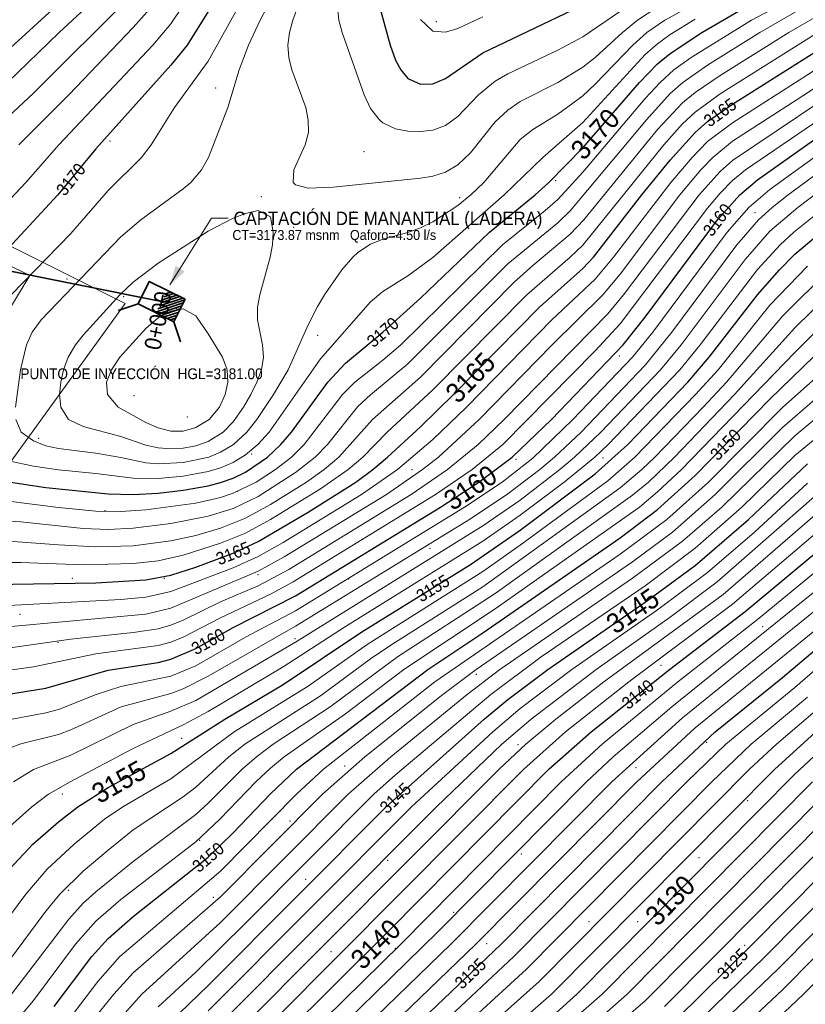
# Model space of a CAD drawing. Header units: metres. Extents: x 295850 to 310263, y 8095845 to 8104014.
# Tile 36 of 77: x 296342 to 296437, y 8096291 to 8096409. Entities that reach past the tile are written whole.
import ezdxf
from ezdxf.enums import TextEntityAlignment as Align

# ---------------------------------------------------------------- set-up
doc = ezdxf.new("R2010")
doc.units = ezdxf.units.M
doc.linetypes.add('CENTER', pattern=[5.08, 3.175, -0.635, 0.635, -0.635])
for name, color, linetype, lineweight in [('ALIN-LC', 8, 'CENTER', 13), ('AP-ESTRUC-TXT', 1, 'Continuous', 18), ('AP-ESTRUCTURAS', 1, 'Continuous', 35), ('AP-LC', 134, 'Continuous', 35), ('AP-LC-TXT', 134, 'Continuous', 18), ('AP-LI-TXT', 30, 'Continuous', 18), ('C-TOPO-MAJR', 33, 'Continuous', 25), ('C-TOPO-MINR', 253, 'Continuous', 13), ('C-TOPO-PNTS', 8, 'Continuous', 9), ('C-TOPO-TEXT', 33, 'Continuous', 13), ('C-TOPO-TEXT-500', 33, 'Continuous', 13), ('RELIEVE_LIMITE', 6, 'Continuous', 18), ('VIA_BORDE', 8, 'Continuous', 18)]:
    doc.layers.add(name, color=color, linetype=linetype, lineweight=lineweight)
doc.styles.add('ARIAL', font='arial.ttf')

# ---------------------------------------------------------------- blocks, each defined once
blk = doc.blocks.new('PUNTOS_TOPOGRAFICOS')
at = {"layer": 'C-TOPO-PNTS'}
for p in [(296392.411, 8096409.237, 3176.558), (296365.878, 8096401.266, 3171.786), (296353.196, 8096394.89, 3170.288), (296383.732, 8096393.614, 3173.528), (296406.758, 8096390.107, 3170.072), (296348.024, 8096389.08, 3170.101), (296371.369, 8096388.194, 3173.02), (296395.21, 8096388.088, 3172.524), (296382.457, 8096386.388, 3172.604), (296430.67, 8096386.281, 3158.284), (296375.256, 8096384.5, 3172.834), (296348.024, 8096378.311, 3171.768), (296354.825, 8096376.185, 3173.14), (296361.149, 8096374.802, 3174.266), (296378.153, 8096371.527, 3171.812), (296385.716, 8096370.978, 3170.063), (296414.41, 8096369.065, 3159.842), (296432.558, 8096366.429, 3150.98), (296356.065, 8096364.283, 3174.894), (296362.477, 8096361.732, 3175.584), (296344.623, 8096359.181, 3172.652), (296370.217, 8096357.294, 3171.092), (296401.976, 8096356.631, 3159.978), (296412.426, 8096356.79, 3155.622), (296389.488, 8096355.405, 3163.628), (296368.499, 8096352.805, 3169.208), (296352.584, 8096350.493, 3169.14), (296391.63, 8096345.958, 3157.744), (296382.561, 8096344.573, 3160.012), (296370.973, 8096342.809, 3162.914), (296348.661, 8096342.337, 3165.26), (296359.714, 8096342.337, 3165.094), (296381.89, 8096342.284, 3158.984), (296342.381, 8096338.023, 3163.532), (296431.626, 8096336.545, 3138.316), (296346.961, 8096334.685, 3161.854), (296375.443, 8096335.11, 3157.21), (296419.416, 8096331.898, 3140.472), (296397.193, 8096330.806, 3147.598), (296361.804, 8096323.154, 3155.372), (296402.224, 8096322.357, 3142.167), (296424.895, 8096322.641, 3134.744), (296381.394, 8096319.807, 3148.238), (296416.394, 8096319.618, 3136.574), (296347.457, 8096316.459, 3155.682), (296429.808, 8096315.65, 3130.83), (296389.943, 8096315.461, 3143.982), (296374.829, 8096313.194, 3148.252), (296363.965, 8096310.88, 3151.07), (296386.542, 8096308.471, 3142.824), (296402.602, 8096309.227, 3137.748), (296423.974, 8096308.807, 3130.526), (296376.718, 8096306.204, 3145.34), (296348.189, 8096304.881, 3152.873), (296365.63, 8096304.025, 3148.302), (296394.477, 8096302.236, 3138.156), (296410.726, 8096301.103, 3132.398), (296416.582, 8096301.103, 3130.456), (296387.487, 8096297.891, 3139.052), (296398.445, 8096298.458, 3135.604), (296429.43, 8096298.269, 3125.271), (296379.741, 8096297.513, 3141.496)]:
    blk.add_point(p, dxfattribs=at)
blk = doc.blocks.new('CURVAS_NIVEL')
at = {"layer": 'C-TOPO-MAJR'}
for points, elevation in [([(296421.24, 8096289.42), (296430.38, 8096298.42), (296451.2, 8096319.42)], 3125), ([(296405.94, 8096289.42), (296409.29, 8096292.42), (296435.49, 8096318.84), (296445.75, 8096328.42)], 3130), ([(296390.75, 8096289.42), (296400.2, 8096298.42), (296419.5, 8096317.92), (296425.89, 8096323.92), (296433.99, 8096330.46), (296441.49, 8096336.78)], 3135), ([(296373.99, 8096287.41), (296386.61, 8096299.92), (296405.92, 8096319.42), (296411.02, 8096323.92), (296420.4, 8096331.42), (296429.49, 8096338.37), (296439.99, 8096347.09)], 3140), ([(296354.6, 8096283.42), (296364.99, 8096293.43), (296386.38, 8096314.92), (296398.16, 8096325.42), (296400.99, 8096327.79), (296405.79, 8096331.42), (296417.49, 8096339.5), (296423.49, 8096343.91), (296429.89, 8096349.42), (296436.99, 8096356.11)], 3145), ([(296346.47, 8096290.92), (296351, 8096296.92), (296352.99, 8096299.1), (296355.99, 8096301.72), (296364.99, 8096308.85), (296367.99, 8096311.77), (296372.49, 8096316.48), (296375.59, 8096319.42), (296391.39, 8096331.42), (296397.99, 8096335.82), (296414.49, 8096347.23), (296418.99, 8096350.61), (296423.49, 8096354.69), (296432.49, 8096363.88), (296442.99, 8096374.07)], 3150), ([(296341.11, 8096307.42), (296343.93, 8096310.42), (296346.99, 8096313.1), (296349.34, 8096314.92), (296352.99, 8096317.21), (296360.49, 8096321.33), (296366.99, 8096325.42), (296373.99, 8096329.62), (296383.46, 8096335.92), (296396.49, 8096344.01), (296402.49, 8096348.14), (296411.49, 8096354.91), (296415.42, 8096358.42), (296422.62, 8096365.92), (296425.2, 8096368.92), (296430.99, 8096376.43), (296433.64, 8096379.42), (296435.49, 8096381.28), (296439.99, 8096385.1)], 3155), ([(296330.49, 8096326.74), (296345.49, 8096329.15), (296352.99, 8096331.33), (296358.99, 8096332.26), (296360.49, 8096332.64), (296363.49, 8096333.94), (296367.99, 8096336.45), (296375.49, 8096340.27), (296392.9, 8096350.92), (296397.49, 8096353.92), (296401.5, 8096356.92), (296406.23, 8096361.42), (296414.84, 8096370.42), (296417.49, 8096373.74), (296426.19, 8096385.42), (296428.85, 8096388.42), (296430.99, 8096390.21), (296448.99, 8096402.96), (296451.99, 8096404.73), (296454.99, 8096406.13), (296457.99, 8096407.21), (296460.99, 8096407.89), (296480.49, 8096410.34)], 3160), ([(296336.49, 8096341.59), (296351.49, 8096341.82), (296357.49, 8096342.17), (296360.49, 8096342.75), (296363.49, 8096343.7), (296367.99, 8096345.37), (296370.99, 8096346.76), (296376.99, 8096350.3), (296382.72, 8096353.92), (296384.76, 8096355.42), (296386.52, 8096356.92), (296390.49, 8096360.55), (296394.48, 8096364.42), (296404.79, 8096374.92), (296409.99, 8096379.58), (296411.27, 8096380.92), (296417.1, 8096388.42), (296420.49, 8096392.58), (296423.49, 8096395.91), (296424.99, 8096397.22), (296427.99, 8096399.31), (296443.97, 8096409.42), (296447.49, 8096411.31)], 3165), ([(296349.99, 8096414.1), (296337.99, 8096403.16)], 3165), ([(296355.99, 8096352.41), (296358.99, 8096352.59), (296361.99, 8096352.95), (296364.99, 8096353.47), (296366.49, 8096353.85), (296367.99, 8096354.39), (296369.49, 8096355.12), (296372.12, 8096356.92), (296373.72, 8096358.42), (296375, 8096359.92), (296379.37, 8096365.92), (296381.49, 8096368.2), (296385.97, 8096371.92), (296390.49, 8096375.99), (296398.8, 8096383.92), (296404.28, 8096388.42), (296405.92, 8096389.92), (296409.99, 8096394.08), (296416.82, 8096401.92), (296418.99, 8096404.17), (296420.49, 8096405.41), (296424.3, 8096407.92), (296429.45, 8096410.92)], 3170), ([(296364.99, 8096410.44), (296362.47, 8096406.42), (296360.49, 8096403.99), (296351.49, 8096393.93), (296346.94, 8096388.42), (296339.49, 8096380.43)], 3170), ([(296336.49, 8096354.62), (296345.49, 8096353.27), (296352.99, 8096352.52), (296355.99, 8096352.41)], 3170), ([(296390.49, 8096401.72), (296391.99, 8096401.76), (296393.49, 8096402.39), (296397.99, 8096405.5), (296411.49, 8096411.97)], 3175), ([(296385.22, 8096412.42), (296386.86, 8096406.42), (296387.49, 8096404.59), (296388.15, 8096403.42), (296388.99, 8096402.41), (296390.49, 8096401.72)], 3175)]:
    blk.add_lwpolyline(points, dxfattribs=dict(at, elevation=elevation))
at = {"layer": 'C-TOPO-MINR'}
for points, elevation in [([(296427.99, 8096284.32), (296436.53, 8096292.42), (296458.77, 8096314.92)], 3121), ([(296424.99, 8096284.49), (296433.99, 8096292.94), (296457.26, 8096316.42)], 3122), ([(296424.05, 8096286.42), (296433.45, 8096295.42), (296455.75, 8096317.92)], 3123), ([(296422.64, 8096287.92), (296431.91, 8096296.92), (296452.7, 8096317.92)], 3124), ([(296419.82, 8096290.92), (296448.15, 8096319.42)], 3126), ([(296411.48, 8096286.42), (296417.49, 8096291.59), (296445.12, 8096319.42)], 3127), ([(296410.24, 8096287.92), (296415.35, 8096292.42), (296442.1, 8096319.42)], 3128), ([(296407.2, 8096287.92), (296412.32, 8096292.42), (296437.58, 8096317.92)], 3129), ([(296401.11, 8096287.92), (296406.25, 8096292.42), (296433.06, 8096319.42), (296444.49, 8096329.82)], 3131), ([(296398.05, 8096287.92), (296404.76, 8096293.92), (296430.03, 8096319.42), (296433.26, 8096322.42), (296438.49, 8096326.88)], 3132), ([(296395.05, 8096287.92), (296403.24, 8096295.42), (296425.51, 8096317.92), (296430.21, 8096322.42), (296436.99, 8096328.07)], 3133), ([(296392.09, 8096287.92), (296401.72, 8096296.92), (296422.5, 8096317.92), (296427.17, 8096322.42), (296435.49, 8096329.26), (296441.49, 8096334.46)], 3134), ([(296373.79, 8096275.92), (296397.15, 8096298.42), (296416.5, 8096317.92), (296423.49, 8096324.39), (296442.99, 8096340.25)], 3136), ([(296370.93, 8096275.92), (296394.13, 8096298.42), (296413.48, 8096317.92), (296421.99, 8096325.58), (296441.49, 8096341.39)], 3137), ([(296375.78, 8096283.42), (296392.64, 8096299.92), (296410.45, 8096317.92), (296413.66, 8096320.92), (296420.68, 8096326.92), (296439.99, 8096342.51)], 3138), ([(296374.4, 8096284.92), (296388.12, 8096298.42), (296407.42, 8096317.92), (296412.32, 8096322.42), (296421.4, 8096329.92), (296430.98, 8096337.42), (296439.99, 8096344.81)], 3139), ([(296373.05, 8096289.42), (296402.91, 8096319.42), (296407.94, 8096323.92), (296415.52, 8096329.92), (296427.99, 8096339.27), (296438.49, 8096348.17)], 3141), ([(296368.54, 8096287.92), (296399.96, 8096319.42), (296403.16, 8096322.42), (296406.76, 8096325.42), (296412.54, 8096329.92), (296426.85, 8096340.42), (296438.49, 8096350.45)], 3142), ([(296365.53, 8096287.92), (296392.44, 8096314.92), (296400.29, 8096322.42), (296403.79, 8096325.42), (296411.62, 8096331.42), (296420.49, 8096337.7), (296426.15, 8096341.92), (296438.49, 8096352.74)], 3143), ([(296364.99, 8096290.39), (296389.43, 8096314.92), (296399.19, 8096323.92), (296402.49, 8096326.71), (296408.7, 8096331.42), (296418.99, 8096338.59), (296424.99, 8096343.05), (296430.64, 8096347.92), (296436.99, 8096353.78)], 3144), ([(296358.99, 8096290.9), (296363.49, 8096295.06), (296369.49, 8096300.93), (296384.88, 8096316.42), (296387.49, 8096318.76), (296398.94, 8096328.42), (296405.01, 8096332.92), (296417.49, 8096341.47), (296423.49, 8096345.97), (296429.11, 8096350.92), (296435.49, 8096357.13), (296442.57, 8096362.92)], 3146), ([(296353.02, 8096287.92), (296357.01, 8096292.42), (296366.49, 8096301.03), (296381.81, 8096316.42), (296386.92, 8096320.92), (296396.11, 8096328.42), (296400.03, 8096331.42), (296415.99, 8096342.38), (296421.99, 8096346.82), (296426.7, 8096350.92), (296435.49, 8096359.48), (296441.45, 8096364.42)], 3147), ([(296350, 8096287.92), (296353.64, 8096292.42), (296355.99, 8096294.95), (296366.49, 8096304.1), (296378.74, 8096316.42), (296383.8, 8096320.92), (296393.2, 8096328.42), (296397.19, 8096331.42), (296415.99, 8096344.35), (296420.79, 8096347.92), (296425.91, 8096352.42), (296433.99, 8096360.49), (296440.29, 8096365.92)], 3148), ([(296348.28, 8096289.42), (296351.72, 8096293.92), (296354.38, 8096296.92), (296366.49, 8096307.16), (296375.6, 8096316.42), (296378.84, 8096319.42), (296392.23, 8096329.92), (296414.49, 8096345.27), (296420.09, 8096349.42), (296425.09, 8096353.92), (296433.99, 8096362.87), (296439.08, 8096367.42)], 3149), ([(296342.49, 8096289.85), (296343.99, 8096291.64), (296349.07, 8096298.42), (296351.49, 8096301.17), (296354.49, 8096303.78), (296363.49, 8096310.71), (296366.41, 8096313.42), (296370.73, 8096317.92), (296372.49, 8096319.57), (296374.12, 8096320.92), (296381.49, 8096326.07), (296388.49, 8096331.42), (296399.49, 8096338.7), (296416.81, 8096350.92), (296418.99, 8096352.73), (296421.87, 8096355.42), (296435.49, 8096369.5), (296441.49, 8096375.51)], 3151), ([(296341.36, 8096292.42), (296348.26, 8096301.42), (296349.99, 8096303.32), (296351.49, 8096304.7), (296355.99, 8096308.33), (296363.49, 8096313.99), (296364.99, 8096315.33), (296369.07, 8096319.42), (296370.79, 8096320.92), (296372.79, 8096322.42), (296379.66, 8096326.92), (296387.72, 8096332.92), (296399.49, 8096340.53), (296415.99, 8096352.33), (296417.88, 8096353.92), (296421.01, 8096356.92), (296428.22, 8096364.42), (296435.49, 8096372.43), (296441.49, 8096378.35)], 3152), ([(296340.99, 8096296.33), (296345.49, 8096302.36), (296347.18, 8096304.42), (296349.99, 8096307.16), (296352.99, 8096309.72), (296355.99, 8096312.13), (296361.99, 8096316.09), (296363.49, 8096317.27), (296367.48, 8096320.92), (296369.39, 8096322.42), (296378.49, 8096328.26), (296384.49, 8096332.69), (296387.04, 8096334.42), (296397.99, 8096341.33), (296414.49, 8096353.21), (296417.09, 8096355.42), (296418.65, 8096356.92), (296424.46, 8096362.92), (296427.26, 8096365.92), (296433.99, 8096373.83), (296439.59, 8096379.42)], 3153), ([(296339.49, 8096299.61), (296343.09, 8096304.42), (296345.64, 8096307.42), (296348.9, 8096310.42), (296352.55, 8096313.42), (296354.73, 8096314.92), (296360.49, 8096318.28), (296368.13, 8096323.92), (296376.99, 8096329.4), (296384.09, 8096334.42), (296397.99, 8096343.16), (296402.49, 8096346.33), (296412.99, 8096354.07), (296416.27, 8096356.92), (296423.55, 8096364.42), (296426.26, 8096367.42), (296432.49, 8096375.17), (296436.99, 8096379.85)], 3154), ([(296340.43, 8096311.92), (296343.82, 8096314.92), (296345.81, 8096316.42), (296348.4, 8096317.92), (296355.99, 8096321.91), (296361.99, 8096324.74), (296364.99, 8096326.37), (296373.99, 8096331.72), (296381.49, 8096336.55), (296397.99, 8096346.82), (296402.49, 8096349.95), (296407.76, 8096353.92), (296411.43, 8096356.92), (296413.04, 8096358.42), (296421.65, 8096367.42), (296424.09, 8096370.42), (296430.99, 8096379.46), (296433.71, 8096382.42), (296435.34, 8096383.92), (296440.96, 8096388.42)], 3156), ([(296341.61, 8096317.92), (296343.99, 8096319.38), (296348.49, 8096321.13), (296355.99, 8096324.79), (296360.49, 8096326.39), (296363.49, 8096327.68), (296375.49, 8096334.68), (296397.99, 8096348.65), (296402.49, 8096351.76), (296407.24, 8096355.42), (296409.01, 8096356.92), (296412.18, 8096359.92), (296419.34, 8096367.42), (296421.82, 8096370.42), (296429.49, 8096380.65), (296432.49, 8096384.05), (296435.85, 8096386.92), (296447.72, 8096395.92)], 3157), ([(296340.99, 8096321.91), (296342.49, 8096322.46), (296346.99, 8096323.6), (296348.49, 8096324.14), (296354.55, 8096326.92), (296360.49, 8096328.54), (296361.99, 8096329.08), (296364.99, 8096330.59), (296375.49, 8096336.61), (296396.49, 8096349.52), (296400.99, 8096352.52), (296404.83, 8096355.42), (296406.61, 8096356.92), (296409.79, 8096359.92), (296417.49, 8096367.97), (296420.68, 8096371.92), (296428.51, 8096382.42), (296431.11, 8096385.42), (296432.77, 8096386.92), (296434.69, 8096388.42), (296448.99, 8096398.97)], 3158), ([(296339.49, 8096325.06), (296345.49, 8096326.2), (296346.99, 8096326.58), (296351.53, 8096328.42), (296354.49, 8096329.37), (296360.49, 8096330.6), (296363.49, 8096331.86), (296369.49, 8096335.27), (296375.49, 8096338.46), (296395.8, 8096350.92), (296400.3, 8096353.92), (296403.99, 8096356.8), (296408.82, 8096361.42), (296415.99, 8096368.93), (296418.41, 8096371.92), (296427.34, 8096383.92), (296429.95, 8096386.92), (296432.49, 8096389.05), (296448.99, 8096400.99)], 3159), ([(296336.49, 8096330.67), (296343.99, 8096331.74), (296351.49, 8096333.27), (296358.99, 8096334.28), (296360.49, 8096334.68), (296361.99, 8096335.28), (296366.49, 8096337.63), (296372.49, 8096340.44), (296375.21, 8096341.92), (296392.32, 8096352.42), (296396.7, 8096355.42), (296400.39, 8096358.42), (296411.49, 8096369.67), (296414.49, 8096372.93), (296424.99, 8096386.83), (296426.49, 8096388.62), (296427.99, 8096390.14), (296429.55, 8096391.42), (296438.49, 8096397.5), (296447.49, 8096403.92), (296450.49, 8096405.74), (296454.99, 8096407.88), (296457.99, 8096409.02), (296460.99, 8096409.77)], 3161), ([(296339.49, 8096333.75), (296348.49, 8096335.04), (296355.99, 8096335.84), (296358.99, 8096336.3), (296360.49, 8096336.73), (296361.99, 8096337.33), (296366.49, 8096339.52), (296370.99, 8096341.47), (296374.67, 8096343.42), (296389.38, 8096352.42), (296393.75, 8096355.42), (296397.42, 8096358.42), (296400.54, 8096361.42), (296412.99, 8096374.14), (296414.9, 8096376.42), (296423.97, 8096388.42), (296426.49, 8096391.23), (296427.99, 8096392.54), (296438.49, 8096399.58), (296447.49, 8096405.85), (296450.49, 8096407.53), (296453.49, 8096408.94), (296457.99, 8096410.81)], 3162), ([(296336.49, 8096336.13), (296357.49, 8096338.05), (296360.49, 8096338.76), (296370.99, 8096343.21), (296374.14, 8096344.92), (296386.4, 8096352.42), (296390.76, 8096355.42), (296392.66, 8096356.92), (296397.54, 8096361.42), (296406.31, 8096370.42), (296412.42, 8096376.42), (296414.49, 8096378.91), (296421.67, 8096388.42), (296424.19, 8096391.42), (296425.64, 8096392.92), (296427.99, 8096394.85), (296436.99, 8096400.68), (296445.37, 8096406.42), (296447.49, 8096407.74), (296450.49, 8096409.28), (296456.49, 8096411.99)], 3163), ([(296337.99, 8096338.94), (296354.49, 8096339.82), (296357.49, 8096340.09), (296360.49, 8096340.77), (296367.99, 8096343.63), (296370.99, 8096344.97), (296373.99, 8096346.65), (296383.41, 8096352.42), (296387.74, 8096355.42), (296391.99, 8096359.03), (296396.01, 8096362.92), (296406.3, 8096373.42), (296411.49, 8096378.28), (296413.7, 8096380.92), (296420.59, 8096389.92), (296423.13, 8096392.92), (296424.99, 8096394.82), (296427.99, 8096397.09), (296436.99, 8096402.83), (296444.66, 8096407.92), (296447.49, 8096409.55)], 3164), ([(296334.99, 8096344.25), (296342.49, 8096344.26), (296349.99, 8096343.98), (296355.99, 8096344.14), (296358.99, 8096344.47), (296361.99, 8096345.13), (296366.49, 8096346.56), (296369.49, 8096347.8), (296372.49, 8096349.41), (296378.49, 8096353.09), (296381.83, 8096355.42), (296383.56, 8096356.92), (296386.51, 8096359.92), (296391.99, 8096364.98), (296403.27, 8096376.42), (296408.49, 8096380.95), (296409.99, 8096382.39), (296419.73, 8096394.42), (296421.99, 8096396.96), (296423.49, 8096398.37), (296426.49, 8096400.55), (296438.22, 8096407.92), (296443.35, 8096410.92)], 3166), ([(296352.99, 8096413.39), (296347.08, 8096407.92), (296340.87, 8096401.92)], 3166), ([(296346.99, 8096346.38), (296351.49, 8096346.12), (296355.99, 8096346.27), (296360.49, 8096346.84), (296363.49, 8096347.5), (296366.49, 8096348.39), (296369.49, 8096349.6), (296372.49, 8096351.23), (296376.81, 8096353.92), (296378.93, 8096355.42), (296380.69, 8096356.92), (296384.75, 8096361.42), (296390.49, 8096366.53), (296401.76, 8096377.92), (296403.99, 8096379.95), (296408.49, 8096383.69), (296410.12, 8096385.42), (296418.99, 8096396.28), (296421.99, 8096399.49), (296423.49, 8096400.73), (296426.49, 8096402.75), (296434.75, 8096407.92), (296439.96, 8096410.92)], 3167), ([(296355.76, 8096412.42), (296343.99, 8096400.63), (296337.3, 8096394.42)], 3167), ([(296340.99, 8096346.81), (296346.99, 8096346.38)], 3167), ([(296337.99, 8096349.41), (296342.49, 8096349.13), (296349.99, 8096348.34), (296352.99, 8096348.24), (296355.99, 8096348.4), (296360.49, 8096348.95), (296364.99, 8096349.82), (296367.99, 8096350.76), (296370.99, 8096352.2), (296375.49, 8096355.05), (296377.85, 8096356.92), (296379.31, 8096358.42), (296382.99, 8096362.98), (296384.49, 8096364.4), (296388.99, 8096368.12), (296400.99, 8096380.13), (296406.99, 8096385.07), (296408.49, 8096386.51), (296417.64, 8096397.42), (296420.49, 8096400.58), (296422.01, 8096401.92), (296424.99, 8096403.99), (296431.27, 8096407.92), (296436.47, 8096410.92)], 3168), ([(296358.99, 8096411.94), (296355.99, 8096408.51), (296348.27, 8096400.42), (296342.23, 8096394.42)], 3168), ([(296346.99, 8096350.85), (296351.49, 8096350.43), (296354.49, 8096350.38), (296357.49, 8096350.58), (296363.49, 8096351.4), (296366.49, 8096352.07), (296367.99, 8096352.58), (296370.75, 8096353.92), (296373.09, 8096355.42), (296375, 8096356.92), (296376.51, 8096358.42), (296381.15, 8096364.42), (296382.62, 8096365.92), (296385.99, 8096368.56), (296388.14, 8096370.42), (296400.35, 8096382.42), (296405.49, 8096386.53), (296406.99, 8096387.87), (296409.99, 8096391.13), (296417.49, 8096399.98), (296419.28, 8096401.92), (296420.95, 8096403.42), (296423.03, 8096404.92), (296430.28, 8096409.42), (296435.9, 8096412.42)], 3169), ([(296361.99, 8096411.17), (296360.49, 8096408.95), (296358.35, 8096406.42), (296347.03, 8096394.42), (296343.07, 8096389.92), (296337.42, 8096383.92)], 3169), ([(296340.99, 8096351.61), (296346.99, 8096350.85)], 3169), ([(296346.99, 8096355.37), (296351.49, 8096354.96), (296355.99, 8096354.39), (296358.99, 8096354.34), (296361.99, 8096354.63), (296364.99, 8096355.17), (296366.49, 8096355.62), (296367.99, 8096356.28), (296369.49, 8096357.2), (296370.95, 8096358.42), (296372.3, 8096359.92), (296378.49, 8096368.74), (296384.49, 8096375.57), (296385.99, 8096376.82), (296388.99, 8096378.71), (296391.99, 8096380.89), (296400.56, 8096388.42), (296405.18, 8096392.92), (296409.99, 8096397.12), (296417.49, 8096405.27), (296418.99, 8096406.58), (296420.49, 8096407.67), (296423.49, 8096409.53)], 3171), ([(296370.24, 8096413.92), (296364.99, 8096404.49), (296360.96, 8096398.92), (296358.15, 8096394.42), (296357, 8096392.92), (296352.99, 8096388.93), (296348.49, 8096383.76), (296341.34, 8096376.42)], 3171), ([(296340.99, 8096356.48), (296343.99, 8096355.81), (296346.99, 8096355.37)], 3171), ([(296354.49, 8096356.85), (296357.49, 8096356.23), (296358.99, 8096356.11), (296361.99, 8096356.28), (296365.07, 8096356.92), (296366.49, 8096357.5), (296368.04, 8096358.42), (296369.64, 8096359.92), (296370.83, 8096361.42), (296372.84, 8096364.42), (296374.59, 8096367.42), (296376.99, 8096372.82), (296378.08, 8096374.92), (296378.97, 8096376.42), (296381.05, 8096379.42), (296382.38, 8096380.92), (296382.99, 8096381.49), (296384.49, 8096382.48), (296385.99, 8096383.09), (296388.99, 8096383.91), (296390.49, 8096384.46), (296391.99, 8096385.18), (296394.99, 8096387.16), (296396.56, 8096388.42), (296398.11, 8096389.92), (296402.49, 8096395.07), (296403.99, 8096396.27), (296406.99, 8096398.12), (296409.99, 8096400.33), (296411.49, 8096401.7), (296416.03, 8096406.42), (296417.71, 8096407.92), (296419.85, 8096409.42), (296425.31, 8096412.42)], 3172), ([(296374.39, 8096415.42), (296371.25, 8096409.42), (296369.83, 8096406.42), (296368.72, 8096403.42), (296367.35, 8096398.92), (296365.02, 8096392.92), (296364.19, 8096391.42), (296362.91, 8096389.92), (296361.99, 8096389.13), (296356.92, 8096385.42), (296354.49, 8096383.39), (296344.92, 8096373.42), (296343.86, 8096371.92), (296343.16, 8096370.42), (296342.45, 8096367.42), (296341.83, 8096362.92)], 3172), ([(296341.88, 8096361.42), (296342.53, 8096359.92), (296343.99, 8096358.89), (296345.49, 8096358.27), (296346.99, 8096357.94), (296351.49, 8096357.4), (296354.49, 8096356.85)], 3172), ([(296375.49, 8096389.63), (296376.99, 8096389.23), (296379.99, 8096389.33), (296390.49, 8096390.44), (296391.99, 8096390.68), (296393.49, 8096391.15), (296394.99, 8096392.04), (296396.49, 8096393.47), (296399.49, 8096397.2), (296400.99, 8096398.61), (296402.49, 8096399.62), (296406.99, 8096401.91), (296409.99, 8096403.75), (296411.49, 8096404.92), (296414.76, 8096407.92), (296416.57, 8096409.42), (296418.89, 8096410.92)], 3173), ([(296375.73, 8096410.92), (296375.17, 8096409.42), (296374.77, 8096407.92), (296374.58, 8096406.42), (296374.68, 8096404.92), (296375.06, 8096403.42), (296376.71, 8096398.92), (296377.02, 8096397.42), (296377.03, 8096395.92), (296376.63, 8096394.42), (296375.28, 8096391.42), (296375.22, 8096389.92), (296375.49, 8096389.63)], 3173), ([(296385.99, 8096397.06), (296387.49, 8096396.35), (296388.99, 8096396.08), (296390.49, 8096396.03), (296391.99, 8096396.21), (296393.49, 8096396.76), (296394.99, 8096397.83), (296397.47, 8096400.42), (296399.49, 8096402.09), (296400.99, 8096402.96), (296406.99, 8096405.81), (296409.99, 8096407.4), (296415.17, 8096410.92)], 3174), ([(296380.54, 8096410.92), (296380.7, 8096409.42), (296381.09, 8096407.92), (296383.73, 8096400.42), (296384.49, 8096398.8), (296385.57, 8096397.42), (296385.99, 8096397.06)], 3174), ([(296391.99, 8096408.1), (296393.49, 8096407.98), (296394.99, 8096408.42), (296397.99, 8096409.8)], 3176), ([(296390.49, 8096409.47), (296391.99, 8096408.1)], 3176), ([(296357.49, 8096358.37), (296358.99, 8096358.04), (296360.49, 8096357.93), (296361.99, 8096358.01), (296363.49, 8096358.27), (296364.99, 8096358.81), (296366.79, 8096359.92), (296367.99, 8096361.16), (296369.25, 8096362.92), (296370.12, 8096364.42), (296370.85, 8096365.92), (296371.38, 8096367.42), (296371.62, 8096368.92), (296371.53, 8096370.42), (296370.92, 8096373.42), (296370.91, 8096374.92), (296371.19, 8096376.42), (296372.45, 8096380.92), (296372.73, 8096382.42), (296372.82, 8096383.92), (296372.49, 8096385.78), (296370.99, 8096386.53), (296369.49, 8096386.2), (296367.99, 8096385.61), (296364.99, 8096384.04), (296358.99, 8096380.2), (296356, 8096377.92), (296354.39, 8096376.42), (296349.99, 8096371.57), (296349.07, 8096370.42), (296348.17, 8096368.92), (296347.61, 8096367.42), (296347.28, 8096365.92), (296347.13, 8096364.42), (296347.28, 8096362.92), (296348.22, 8096361.42), (296349.99, 8096360.58), (296354.49, 8096359.4), (296357.49, 8096358.37)], 3173), ([(296357.49, 8096361.06), (296358.99, 8096360.42), (296360.49, 8096360.04), (296361.99, 8096360.04), (296363.49, 8096360.46), (296365.12, 8096361.42), (296366.34, 8096362.92), (296367.03, 8096364.42), (296367.37, 8096365.92), (296367.28, 8096367.42), (296366.72, 8096368.92), (296364.99, 8096371.74), (296363.49, 8096373.89), (296361.99, 8096374.71), (296360.49, 8096374.46), (296358.99, 8096373.63), (296357.49, 8096372.37), (296354.37, 8096368.92), (296353.36, 8096367.42), (296352.79, 8096365.92), (296352.89, 8096364.42), (296354.17, 8096362.92), (296357.49, 8096361.06)], 3174)]:
    blk.add_lwpolyline(points, dxfattribs=dict(at, elevation=elevation))
at = {"layer": 'C-TOPO-TEXT', "style": 'ARIAL', "width": 0.9}
for s, rotation, p in [('3170', 47.5661, (296411.49, 8096395.73)), ('3165', 45.7658, (296396.49, 8096366.48)), ('3160', 33.6041, (296396.49, 8096353.26)), ('3145', 34.4214, (296415.99, 8096338.45)), ('3155', 29.4954, (296354.25, 8096317.92)), ('3130', 45.3829, (296420.49, 8096303.67)), ('3140', 44.6881, (296385.11, 8096298.42))]:
    blk.add_text(s, height=2.4, rotation=rotation, dxfattribs=at).set_placement(p, align=Align.MIDDLE_CENTER)
at = {"layer": 'C-TOPO-TEXT-500', "style": 'ARIAL', "width": 0.9}
for s, rotation, p in [('3165', 35.8591, (296426.49, 8096398.32)), ('3170', 51.4158, (296348.49, 8096390.28)), ('3160', 52.5984, (296426.19, 8096385.42)), ('3170', 40.4985, (296385.97, 8096371.92)), ('3150', 46.023, (296427.15, 8096358.42)), ('3165', 21.4125, (296367.99, 8096345.37)), ('3155', 31.5809, (296391.99, 8096341.17)), ('3160', 28.9016, (296364.99, 8096334.77)), ('3140', 39.1077, (296416.61, 8096328.42)), ('3145', 43.4952, (296387.49, 8096315.97)), ('3150', 40.4011, (296364.99, 8096308.85)), ('3125', 44.9247, (296427.99, 8096296.04)), ('3135', 43.3484, (296396.49, 8096294.89))]:
    blk.add_text(s, height=1.5, rotation=rotation, dxfattribs=at).set_placement(p, align=Align.MIDDLE_CENTER)
blk = doc.blocks.new('CAPTACION')
h = blk.add_hatch()
h.set_pattern_fill('ANSI31', scale=0.03)
h.paths.add_polyline_path([(-0.8, -0.5), (0, -0.5), (0, 0.5), (-0.8, 0.5)])
for points in [[(-0.8, 0.5), (-1.4, 1.1)], [(0.8, 0.5), (1.4, 1.1)]]:
    blk.add_lwpolyline(points)
blk.add_lwpolyline([(-0.8, -0.5), (0.8, -0.5), (0.8, 0.5), (-0.8, 0.5)], close=True)

msp = doc.modelspace()

# ---------------------------------------------------------------- hatches: boundary and pattern name
at = {"layer": 'AP-ESTRUC-TXT'}
h = msp.add_hatch(color=256, dxfattribs=at)
h.dxf.hatch_style = 1
h.paths.add_polyline_path([(296360.4, 8096377.6), (296362.17, 8096379.21), (296361.07, 8096379.9)])

# ---------------------------------------------------------------- linework, layer by layer
at = {"layer": 'ALIN-LC'}
msp.add_lwpolyline([(296359.4, 8096375.6), (296338.81, 8096379.73), (296251.08, 8096423.02), (296245.63, 8096427.7), (296239.65, 8096432.84), (296182.6, 8096460.75), (296163.71, 8096421.63), (296158.69, 8096418.72), (296152.21, 8096414.95), (296133.2, 8096376.75), (296127.6, 8096348.3)], dxfattribs=at)
at = {"layer": 'AP-ESTRUC-TXT'}
msp.add_lwpolyline([(296360.4, 8096377.6), (296365.4, 8096385.6), (296367.4, 8096385.6)], dxfattribs=at)
at = {"layer": 'AP-LC'}
msp.add_line((296359.56, 8096376.38), (296359.24, 8096374.82), dxfattribs=at)
msp.add_lwpolyline([(296359.4, 8096375.6), (296338.81, 8096379.73), (296251.08, 8096423.02), (296245.63, 8096427.7), (296239.65, 8096432.84), (296182.6, 8096460.75), (296163.71, 8096421.63), (296158.69, 8096418.72), (296152.21, 8096414.95), (296133.2, 8096376.75), (296127.6, 8096348.3)], dxfattribs=at)
at = {"layer": 'RELIEVE_LIMITE'}
msp.add_lwpolyline([(296115.65, 8096366.01), (296176.97, 8096325.37), (296108.69, 8096234.14), (296106.18, 8096184.14), (296077.64, 8096132.8), (296066.78, 8096089.62), (296027.77, 8096057.44), (296056.25, 8096026.73), (296130.24, 8096093.04), (296162.96, 8096140.44), (296205.7, 8096196.48), (296276.91, 8096267.41), (296355.03, 8096375.38), (296177.49, 8096464.04)], close=True, dxfattribs=at)
at = {"layer": 'VIA_BORDE'}
msp.add_lwpolyline([(296179.73, 8096290.77), (296177.41, 8096291.9), (296199, 8096335.76), (296198.97, 8096335.77), (296200.6, 8096339.14), (296161.34, 8096358.43), (296154.25, 8096361.11), (296130.46, 8096373.92), (296154.33, 8096421.91), (296160.92, 8096418.61), (296182.01, 8096462.44), (296220.4, 8096443.09), (296226.62, 8096440.57), (296246.98, 8096430.58), (296245.33, 8096427.19), (296343.58, 8096378.74), (296315.88, 8096333.13), (296312.21, 8096334.91), (296301.39, 8096313.59), (296286.4, 8096292.89), (296284.83, 8096293.66), (296272.06, 8096272.48)], dxfattribs=at)

# ---------------------------------------------------------------- block references
at = {"layer": 'AP-ESTRUCTURAS', "xscale": 3, "yscale": 3, "rotation": 153.5}
msp.add_blockref('CAPTACION', (296359.4, 8096375.6), dxfattribs=at)
at = {"layer": 'C-TOPO-MAJR'}
msp.add_blockref('CURVAS_NIVEL', (0, 0), dxfattribs=at)
at = {"layer": 'C-TOPO-PNTS'}
msp.add_blockref('PUNTOS_TOPOGRAFICOS', (0, 0), dxfattribs=at)

# ---------------------------------------------------------------- texts
at = {"layer": 'AP-ESTRUC-TXT', "style": 'ARIAL', "width": 0.9}
for s, height, p in [('CAPTACIÓN DE MANANTIAL (LADERA)', 1.6, (296368.04, 8096385.6)), ('CT=3173.87 msnm   Qaforo=4.50 l/s', 1.2, (296367.9, 8096383.6))]:
    msp.add_text(s, height=height, dxfattribs=at).set_placement(p, align=Align.MIDDLE_LEFT)
at = {"layer": 'AP-LC-TXT', "style": 'ARIAL', "width": 0.9}
msp.add_text('0+000', height=2, rotation=78.6648, dxfattribs=at).set_placement((296359.64, 8096376.78), align=Align.MIDDLE_RIGHT)
at = {"layer": 'AP-LI-TXT', "style": 'ARIAL', "width": 0.9}
msp.add_text('PUNTO DE INYECCIÓN  HGL=3181.00', height=1.3, dxfattribs=at).set_placement((296342.43, 8096366.93), align=Align.MIDDLE_LEFT)

doc.saveas('drawing.dxf')
